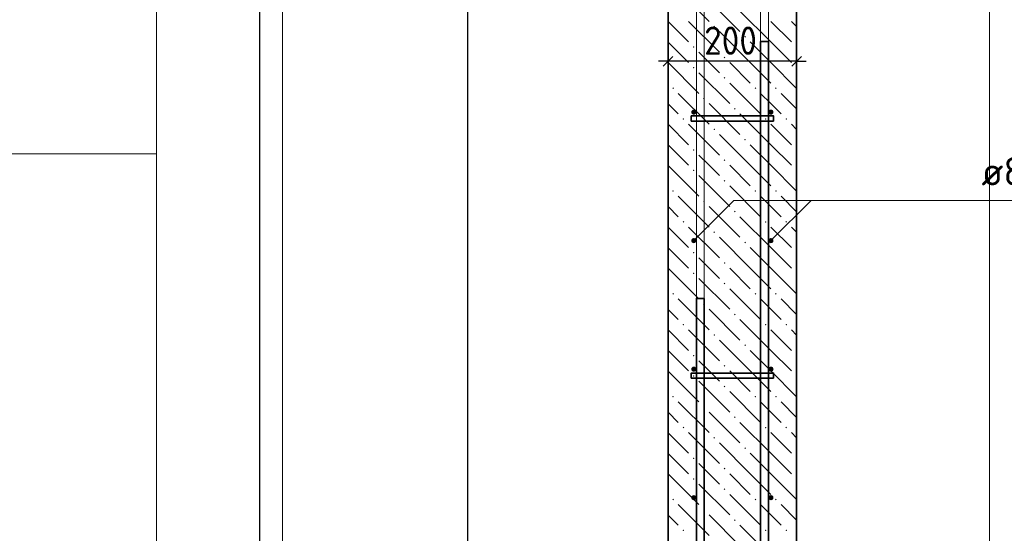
# Model space of a CAD drawing. Header units: millimetres. Extents: x 0 to 59400, y 0 to 42000.
# Tile 22 of 31: x 39335 to 46994, y 12241 to 16237. Entities that reach past the tile are written whole.
import ezdxf

# ---------------------------------------------------------------- set-up
doc = ezdxf.new("R2010")
doc.units = ezdxf.units.MM
for name, color, linetype, lineweight in [('Standard', 7, 'Continuous', 25), ('Выпуски арматуры Г-обр.', 52, 'Continuous', 25), ('ЖБ Стена верхний уровень', 7, 'Continuous', 35), ('Позиционная метка линия выноска', 7, 'Continuous', 13), ('Стена фоновая арматура У1', 7, 'Continuous', 18), ('Стена фоновая арматура Х1', 7, 'Continuous', 35), ('Стена фоновая затяжка С-обр.', 52, 'Continuous', 25)]:
    doc.layers.add(name, color=color, linetype=linetype, lineweight=lineweight)
doc.styles.add('ISOCPEUR', font='txt')

msp = doc.modelspace()

# ---------------------------------------------------------------- hatches: boundary and pattern name
at = {"layer": 'ЖБ Стена верхний уровень', "linetype": 'Continuous', "lineweight": 18, "transparency": 33554687}
for points in [[(44731.4, 16184.2), (44737.9, 16190.7), (44744.4, 16184.2), (44737.9, 16177.7)], [(44971.4, 16104.2), (44977.9, 16110.7), (44984.4, 16104.2), (44977.9, 16097.7)], [(44571.4, 16024.2), (44577.9, 16030.7), (44584.4, 16024.2), (44577.9, 16017.7)], [(45371.4, 16024.2), (45377.9, 16030.7), (45378.9, 16029.7), (45378.9, 16018.7), (45377.9, 16017.7)], [(44811.4, 15944.2), (44817.9, 15950.7), (44824.4, 15944.2), (44817.9, 15937.7)], [(44571.4, 15864.2), (44577.9, 15870.7), (44584.4, 15864.2), (44577.9, 15857.7)], [(45371.4, 15864.2), (45377.9, 15870.7), (45378.9, 15869.7), (45378.9, 15858.7), (45377.9, 15857.7)], [(44811.4, 15784.2), (44817.9, 15790.7), (44824.4, 15784.2), (44817.9, 15777.7)], [(44411.4, 15704.2), (44417.9, 15710.7), (44424.4, 15704.2), (44417.9, 15697.7)], [(45051.4, 15704.2), (45057.9, 15710.7), (45064.4, 15704.2), (45057.9, 15697.7)], [(45211.4, 15704.2), (45217.9, 15710.7), (45224.4, 15704.2), (45217.9, 15697.7)], [(44651.4, 15624.2), (44657.9, 15630.7), (44664.4, 15624.2), (44657.9, 15617.7)], [(44891.4, 15544.2), (44897.9, 15550.7), (44904.4, 15544.2), (44897.9, 15537.7)], [(44491.4, 15464.2), (44497.9, 15470.7), (44504.4, 15464.2), (44497.9, 15457.7)], [(45131.4, 15464.2), (45137.9, 15470.7), (45144.4, 15464.2), (45137.9, 15457.7)], [(45291.4, 15464.2), (45297.9, 15470.7), (45304.4, 15464.2), (45297.9, 15457.7)], [(44731.4, 15384.2), (44737.9, 15390.7), (44744.4, 15384.2), (44737.9, 15377.7)], [(44971.4, 15304.2), (44977.9, 15310.7), (44984.4, 15304.2), (44977.9, 15297.7)], [(44571.4, 15224.2), (44577.9, 15230.7), (44584.4, 15224.2), (44577.9, 15217.7)], [(45371.4, 15224.2), (45377.9, 15230.7), (45378.9, 15229.7), (45378.9, 15218.7), (45377.9, 15217.7)], [(44811.4, 15144.2), (44817.9, 15150.7), (44824.4, 15144.2), (44817.9, 15137.7)], [(44571.4, 15064.2), (44577.9, 15070.7), (44584.4, 15064.2), (44577.9, 15057.7)], [(45371.4, 15064.2), (45377.9, 15070.7), (45378.9, 15069.7), (45378.9, 15058.7), (45377.9, 15057.7)], [(44811.4, 14984.2), (44817.9, 14990.7), (44824.4, 14984.2), (44817.9, 14977.7)], [(44411.4, 14904.2), (44417.9, 14910.7), (44424.4, 14904.2), (44417.9, 14897.7)], [(45051.4, 14904.2), (45057.9, 14910.7), (45064.4, 14904.2), (45057.9, 14897.7)], [(45211.4, 14904.2), (45217.9, 14910.7), (45224.4, 14904.2), (45217.9, 14897.7)], [(44651.4, 14824.2), (44657.9, 14830.7), (44664.4, 14824.2), (44657.9, 14817.7)], [(44891.4, 14744.2), (44897.9, 14750.7), (44904.4, 14744.2), (44897.9, 14737.7)], [(44491.4, 14664.2), (44497.9, 14670.7), (44504.4, 14664.2), (44497.9, 14657.7)], [(45131.4, 14664.2), (45137.9, 14670.7), (45144.4, 14664.2), (45137.9, 14657.7)], [(45291.4, 14664.2), (45297.9, 14670.7), (45304.4, 14664.2), (45297.9, 14657.7)], [(44731.4, 14584.2), (44737.9, 14590.7), (44744.4, 14584.2), (44737.9, 14577.7)], [(44971.4, 14504.2), (44977.9, 14510.7), (44984.4, 14504.2), (44977.9, 14497.7)], [(44571.4, 14424.2), (44577.9, 14430.7), (44584.4, 14424.2), (44577.9, 14417.7)], [(45371.4, 14424.2), (45377.9, 14430.7), (45378.9, 14429.7), (45378.9, 14418.7), (45377.9, 14417.7)], [(44811.4, 14344.2), (44817.9, 14350.7), (44824.4, 14344.2), (44817.9, 14337.7)], [(44571.4, 14264.2), (44577.9, 14270.7), (44584.4, 14264.2), (44577.9, 14257.7)], [(45371.4, 14264.2), (45377.9, 14270.7), (45378.9, 14269.7), (45378.9, 14258.7), (45377.9, 14257.7)], [(44811.4, 14184.2), (44817.9, 14190.7), (44824.4, 14184.2), (44817.9, 14177.7)], [(44411.4, 14104.2), (44417.9, 14110.7), (44424.4, 14104.2), (44417.9, 14097.7)], [(45051.4, 14104.2), (45057.9, 14110.7), (45064.4, 14104.2), (45057.9, 14097.7)], [(45211.4, 14104.2), (45217.9, 14110.7), (45224.4, 14104.2), (45217.9, 14097.7)], [(44651.4, 14024.2), (44657.9, 14030.7), (44664.4, 14024.2), (44657.9, 14017.7)], [(44891.4, 13944.2), (44897.9, 13950.7), (44904.4, 13944.2), (44897.9, 13937.7)], [(44491.4, 13864.2), (44497.9, 13870.7), (44504.4, 13864.2), (44497.9, 13857.7)], [(45131.4, 13864.2), (45137.9, 13870.7), (45144.4, 13864.2), (45137.9, 13857.7)], [(45291.4, 13864.2), (45297.9, 13870.7), (45304.4, 13864.2), (45297.9, 13857.7)], [(44731.4, 13784.2), (44737.9, 13790.7), (44744.4, 13784.2), (44737.9, 13777.7)], [(44971.4, 13704.2), (44977.9, 13710.7), (44984.4, 13704.2), (44977.9, 13697.7)], [(44571.4, 13624.2), (44577.9, 13630.7), (44584.4, 13624.2), (44577.9, 13617.7)], [(45371.4, 13624.2), (45377.9, 13630.7), (45378.9, 13629.7), (45378.9, 13618.7), (45377.9, 13617.7)], [(44811.4, 13544.2), (44817.9, 13550.7), (44824.4, 13544.2), (44817.9, 13537.7)], [(44571.4, 13464.2), (44577.9, 13470.7), (44584.4, 13464.2), (44577.9, 13457.7)], [(45371.4, 13464.2), (45377.9, 13470.7), (45378.9, 13469.7), (45378.9, 13458.7), (45377.9, 13457.7)], [(44811.4, 13384.2), (44817.9, 13390.7), (44824.4, 13384.2), (44817.9, 13377.7)], [(44411.4, 13304.2), (44417.9, 13310.7), (44424.4, 13304.2), (44417.9, 13297.7)], [(45051.4, 13304.2), (45057.9, 13310.7), (45064.4, 13304.2), (45057.9, 13297.7)], [(45211.4, 13304.2), (45217.9, 13310.7), (45224.4, 13304.2), (45217.9, 13297.7)], [(44651.4, 13224.2), (44657.9, 13230.7), (44664.4, 13224.2), (44657.9, 13217.7)], [(44891.4, 13144.2), (44897.9, 13150.7), (44904.4, 13144.2), (44897.9, 13137.7)], [(44491.4, 13064.2), (44497.9, 13070.7), (44504.4, 13064.2), (44497.9, 13057.7)], [(45131.4, 13064.2), (45137.9, 13070.7), (45144.4, 13064.2), (45137.9, 13057.7)], [(45291.4, 13064.2), (45297.9, 13070.7), (45304.4, 13064.2), (45297.9, 13057.7)], [(44731.4, 12984.2), (44737.9, 12990.7), (44744.4, 12984.2), (44737.9, 12977.7)], [(44971.4, 12904.2), (44977.9, 12910.7), (44984.4, 12904.2), (44977.9, 12897.7)], [(44571.4, 12824.2), (44577.9, 12830.7), (44584.4, 12824.2), (44577.9, 12817.7)], [(45371.4, 12824.2), (45377.9, 12830.7), (45378.9, 12829.7), (45378.9, 12818.7), (45377.9, 12817.7)], [(44811.4, 12744.2), (44817.9, 12750.7), (44824.4, 12744.2), (44817.9, 12737.7)], [(44571.4, 12664.2), (44577.9, 12670.7), (44584.4, 12664.2), (44577.9, 12657.7)], [(45371.4, 12664.2), (45377.9, 12670.7), (45378.9, 12669.7), (45378.9, 12658.7), (45377.9, 12657.7)], [(44811.4, 12584.2), (44817.9, 12590.7), (44824.4, 12584.2), (44817.9, 12577.7)], [(44411.4, 12504.2), (44417.9, 12510.7), (44424.4, 12504.2), (44417.9, 12497.7)], [(45051.4, 12504.2), (45057.9, 12510.7), (45064.4, 12504.2), (45057.9, 12497.7)], [(45211.4, 12504.2), (45217.9, 12510.7), (45224.4, 12504.2), (45217.9, 12497.7)], [(44651.4, 12424.2), (44657.9, 12430.7), (44664.4, 12424.2), (44657.9, 12417.7)], [(44891.4, 12344.2), (44897.9, 12350.7), (44904.4, 12344.2), (44897.9, 12337.7)], [(44491.4, 12264.2), (44497.9, 12270.7), (44504.4, 12264.2), (44497.9, 12257.7)], [(45131.4, 12264.2), (45137.9, 12270.7), (45144.4, 12264.2), (45137.9, 12257.7)], [(45291.4, 12264.2), (45297.9, 12270.7), (45304.4, 12264.2), (45297.9, 12257.7)]]:
    msp.add_hatch(color=7, dxfattribs=at).paths.add_polyline_path(points, flags=16)
at = {"layer": 'Стена фоновая арматура У1', "linetype": 'Continuous', "lineweight": 13, "transparency": 33554687}
for points in [[(44598.9, 15518.2), (44597.4, 15525.9), (44593.1, 15532.4), (44586.6, 15536.7), (44578.9, 15538.2), (44571.3, 15536.7), (44564.8, 15532.4), (44560.5, 15525.9), (44558.9, 15518.2), (44560.5, 15510.6), (44564.8, 15504.1), (44571.3, 15499.8), (44578.9, 15498.2), (44586.6, 15499.8), (44593.1, 15504.1), (44597.4, 15510.6)], [(45198.9, 15518.2), (45197.4, 15525.9), (45193.1, 15532.4), (45186.6, 15536.7), (45178.9, 15538.2), (45171.3, 15536.7), (45164.8, 15532.4), (45160.4, 15525.9), (45158.9, 15518.2), (45160.4, 15510.6), (45164.8, 15504.1), (45171.3, 15499.8), (45178.9, 15498.2), (45186.6, 15499.8), (45193.1, 15504.1), (45197.4, 15510.6)], [(44598.9, 14518.2), (44597.4, 14525.9), (44593.1, 14532.4), (44586.6, 14536.7), (44578.9, 14538.2), (44571.3, 14536.7), (44564.8, 14532.4), (44560.5, 14525.9), (44558.9, 14518.2), (44560.5, 14510.6), (44564.8, 14504.1), (44571.3, 14499.8), (44578.9, 14498.2), (44586.6, 14499.8), (44593.1, 14504.1), (44597.4, 14510.6)], [(45198.9, 14518.2), (45197.4, 14525.9), (45193.1, 14532.4), (45186.6, 14536.7), (45178.9, 14538.2), (45171.3, 14536.7), (45164.8, 14532.4), (45160.4, 14525.9), (45158.9, 14518.2), (45160.4, 14510.6), (45164.8, 14504.1), (45171.3, 14499.8), (45178.9, 14498.2), (45186.6, 14499.8), (45193.1, 14504.1), (45197.4, 14510.6)], [(44598.9, 13518.2), (44597.4, 13525.9), (44593.1, 13532.4), (44586.6, 13536.7), (44578.9, 13538.2), (44571.3, 13536.7), (44564.8, 13532.4), (44560.5, 13525.9), (44558.9, 13518.2), (44560.5, 13510.6), (44564.8, 13504.1), (44571.3, 13499.8), (44578.9, 13498.2), (44586.6, 13499.8), (44593.1, 13504.1), (44597.4, 13510.6)], [(45198.9, 13518.2), (45197.4, 13525.9), (45193.1, 13532.4), (45186.6, 13536.7), (45178.9, 13538.2), (45171.3, 13536.7), (45164.8, 13532.4), (45160.4, 13525.9), (45158.9, 13518.2), (45160.4, 13510.6), (45164.8, 13504.1), (45171.3, 13499.8), (45178.9, 13498.2), (45186.6, 13499.8), (45193.1, 13504.1), (45197.4, 13510.6)], [(44598.9, 12518.2), (44597.4, 12525.9), (44593.1, 12532.4), (44586.6, 12536.7), (44578.9, 12538.2), (44571.3, 12536.7), (44564.8, 12532.4), (44560.5, 12525.9), (44558.9, 12518.2), (44560.5, 12510.6), (44564.8, 12504.1), (44571.3, 12499.8), (44578.9, 12498.2), (44586.6, 12499.8), (44593.1, 12504.1), (44597.4, 12510.6)], [(45198.9, 12518.2), (45197.4, 12525.9), (45193.1, 12532.4), (45186.6, 12536.7), (45178.9, 12538.2), (45171.3, 12536.7), (45164.8, 12532.4), (45160.4, 12525.9), (45158.9, 12518.2), (45160.4, 12510.6), (45164.8, 12504.1), (45171.3, 12499.8), (45178.9, 12498.2), (45186.6, 12499.8), (45193.1, 12504.1), (45197.4, 12510.6)]]:
    msp.add_hatch(color=7, dxfattribs=at).paths.add_polyline_path(points)

# ---------------------------------------------------------------- linework, layer by layer
at = {"layer": 'Standard', "color": 7, "linetype": 'Continuous', "lineweight": -3, "transparency": 33554687}
for p, q in [((41201.8, 23568.2), (41201.8, 11068.2)), ((42820.8, 11518.2), (42820.8, 22518.2)), ((44378.9, 15914.2), (44378.9, 16039.2)), ((45378.9, 15914.2), (45378.9, 16039.2)), ((44378.9, 15914.2), (44303.9, 15914.2)), ((44378.9, 15914.2), (44378.9, 15789.2)), ((44378.9, 15914.2), (44378.9, 15914.2)), ((45378.9, 15914.2), (44378.9, 15914.2)), ((45378.9, 15914.2), (45378.9, 15789.2)), ((45378.9, 15914.2), (45378.9, 15914.2)), ((45378.9, 15914.2), (45453.9, 15914.2))]:
    msp.add_line(p, q, dxfattribs=at)
at = {"layer": 'Standard', "color": 7, "linetype": 'Continuous', "lineweight": 25, "transparency": 33554687}
for p, q in [((44416.4, 15951.7), (44341.4, 15876.7)), ((45416.4, 15951.7), (45341.4, 15876.7))]:
    msp.add_line(p, q, dxfattribs=at)
at = {"layer": 'Standard', "color": 254, "linetype": 'Continuous', "lineweight": 13, "true_color": 0xc4c4ff, "transparency": 33554687}
msp.add_lwpolyline([(41378.9, 8126.7), (46878.9, 8126.7), (46878.9, 27268.2), (41378.9, 27268.2), (41378.9, 8126.7)], dxfattribs=at)
at = {"layer": 'Standard', "color": 7, "linetype": 'Continuous', "lineweight": 13, "transparency": 33554687}
msp.add_lwpolyline([(23528.6, 500), (40400, 500), (40400, 16874.4), (23528.6, 16874.4), (23528.6, 500)], dxfattribs=at)
at = {"layer": 'Standard', "color": 254, "linetype": 'Continuous', "lineweight": 18, "true_color": 0xc4c4ff, "transparency": 33554687}
msp.add_lwpolyline([(40400, 15193.1), (29761.1, 15193.1), (29761.1, 4429.6)], dxfattribs=at)
at = {"layer": 'Выпуски арматуры Г-обр.', "color": 7, "linetype": 'Continuous', "lineweight": 35, "transparency": 33554687}
for points in [[(45158.9, 16068.2), (45158.9, 9618.2), (45162.9, 9590), (45172.3, 9561.5), (45186.9, 9535.3), (45204.7, 9514), (45226, 9496.2), (45252.2, 9481.6), (45280.7, 9472.2), (45308.9, 9468.2), (46058.9, 9468.2), (46058.9, 9408.2), (45304.7, 9408.2), (45267.1, 9413.5), (45227.9, 9426.4), (45191.8, 9446.6), (45162.1, 9471.4), (45137.3, 9501.1), (45117.1, 9537.2), (45104.2, 9576.4), (45098.9, 9614.1), (45098.9, 16068.2), (45158.9, 16068.2)], [(44658.9, 14068.2), (44658.9, 9614.1), (44653.7, 9576.4), (44640.8, 9537.2), (44620.6, 9501.1), (44595.8, 9471.4), (44566, 9446.6), (44530, 9426.4), (44490.8, 9413.5), (44453.1, 9408.2), (43698.9, 9408.2), (43698.9, 9468.2), (44449, 9468.2), (44477.1, 9472.2), (44505.7, 9481.6), (44531.9, 9496.2), (44553.1, 9514), (44570.9, 9535.3), (44585.6, 9561.5), (44595, 9590), (44598.9, 9618.2), (44598.9, 14068.2), (44658.9, 14068.2)]]:
    msp.add_lwpolyline(points, dxfattribs=at)
at = {"layer": 'ЖБ Стена верхний уровень', "color": 7, "linetype": 'Continuous', "lineweight": 35, "transparency": 33554687}
for p, q in [((44378.9, 23568.2), (44378.9, 11068.2)), ((45378.9, 11068.2), (45378.9, 23568.2))]:
    msp.add_line(p, q, dxfattribs=at)
at = {"layer": 'ЖБ Стена верхний уровень', "color": 9, "linetype": 'Continuous', "lineweight": 18, "true_color": 0xc7c7c7, "transparency": 33554687}
for p, q in [((44457.9, 16464.2), (44697.9, 16224.2)), ((44697.9, 16384.2), (44937.9, 16144.2)), ((45177.9, 16064.2), (44937.9, 16304.2)), ((44378.9, 16223.2), (44537.9, 16064.2)), ((44537.9, 16224.2), (44777.9, 15984.2)), ((45177.9, 16224.2), (45337.9, 16064.2)), ((45337.9, 16224.2), (45378.9, 16183.2)), ((45017.9, 15904.2), (44777.9, 16144.2)), ((44378.9, 16063.2), (44537.9, 15904.2)), ((45017.9, 16064.2), (45177.9, 15904.2)), ((45177.9, 16064.2), (45337.9, 15904.2)), ((44697.9, 15904.2), (44617.9, 15984.2)), ((44378.9, 15903.2), (44617.9, 15664.2)), ((44777.9, 15824.2), (44697.9, 15904.2)), ((44857.9, 15904.2), (45017.9, 15744.2)), ((45017.9, 15904.2), (45177.9, 15744.2)), ((45177.9, 15904.2), (45378.9, 15703.2)), ((44617.9, 15824.2), (44857.9, 15584.2)), ((44857.9, 15744.2), (45097.9, 15504.2)), ((44457.9, 15664.2), (44697.9, 15424.2)), ((45177.9, 15584.2), (45097.9, 15664.2)), ((45257.9, 15664.2), (45378.9, 15543.2)), ((44457.9, 15504.2), (44378.9, 15583.2)), ((44697.9, 15584.2), (44937.9, 15344.2)), ((45257.9, 15504.2), (45177.9, 15584.2)), ((45177.9, 15264.2), (44937.9, 15504.2)), ((44378.9, 15423.2), (44537.9, 15264.2)), ((44537.9, 15424.2), (44777.9, 15184.2)), ((45177.9, 15424.2), (45337.9, 15264.2)), ((45337.9, 15424.2), (45378.9, 15383.2)), ((45017.9, 15104.2), (44777.9, 15344.2)), ((44378.9, 15263.2), (44537.9, 15104.2)), ((45017.9, 15264.2), (45177.9, 15104.2)), ((45177.9, 15264.2), (45337.9, 15104.2)), ((44697.9, 15104.2), (44617.9, 15184.2)), ((44378.9, 15103.2), (44617.9, 14864.2)), ((44777.9, 15024.2), (44697.9, 15104.2)), ((44857.9, 15104.2), (45017.9, 14944.2)), ((45017.9, 15104.2), (45177.9, 14944.2)), ((45177.9, 15104.2), (45378.9, 14903.2)), ((44617.9, 15024.2), (44857.9, 14784.2)), ((44857.9, 14944.2), (45097.9, 14704.2)), ((44457.9, 14864.2), (44697.9, 14624.2)), ((45177.9, 14784.2), (45097.9, 14864.2)), ((45257.9, 14864.2), (45378.9, 14743.2)), ((44457.9, 14704.2), (44378.9, 14783.2)), ((44697.9, 14784.2), (44937.9, 14544.2)), ((45257.9, 14704.2), (45177.9, 14784.2)), ((45177.9, 14464.2), (44937.9, 14704.2)), ((44378.9, 14623.2), (44537.9, 14464.2)), ((44537.9, 14624.2), (44777.9, 14384.2)), ((45177.9, 14624.2), (45337.9, 14464.2)), ((45337.9, 14624.2), (45378.9, 14583.2)), ((45017.9, 14304.2), (44777.9, 14544.2)), ((44378.9, 14463.2), (44537.9, 14304.2)), ((45017.9, 14464.2), (45177.9, 14304.2)), ((45177.9, 14464.2), (45337.9, 14304.2)), ((44697.9, 14304.2), (44617.9, 14384.2)), ((44378.9, 14303.2), (44617.9, 14064.2)), ((44777.9, 14224.2), (44697.9, 14304.2)), ((44857.9, 14304.2), (45017.9, 14144.2)), ((45017.9, 14304.2), (45177.9, 14144.2)), ((45177.9, 14304.2), (45378.9, 14103.2)), ((44617.9, 14224.2), (44857.9, 13984.2)), ((44857.9, 14144.2), (45097.9, 13904.2)), ((44457.9, 14064.2), (44697.9, 13824.2)), ((45177.9, 13984.2), (45097.9, 14064.2)), ((45257.9, 14064.2), (45378.9, 13943.2)), ((44457.9, 13904.2), (44378.9, 13983.2)), ((44697.9, 13984.2), (44937.9, 13744.2)), ((45257.9, 13904.2), (45177.9, 13984.2)), ((45177.9, 13664.2), (44937.9, 13904.2)), ((44378.9, 13823.2), (44537.9, 13664.2)), ((44537.9, 13824.2), (44777.9, 13584.2)), ((45177.9, 13824.2), (45337.9, 13664.2)), ((45337.9, 13824.2), (45378.9, 13783.2)), ((45017.9, 13504.2), (44777.9, 13744.2)), ((44378.9, 13663.2), (44537.9, 13504.2)), ((45017.9, 13664.2), (45177.9, 13504.2)), ((45177.9, 13664.2), (45337.9, 13504.2)), ((44697.9, 13504.2), (44617.9, 13584.2)), ((44378.9, 13503.2), (44617.9, 13264.2)), ((44777.9, 13424.2), (44697.9, 13504.2)), ((44857.9, 13504.2), (45017.9, 13344.2)), ((45017.9, 13504.2), (45177.9, 13344.2)), ((45177.9, 13504.2), (45378.9, 13303.2)), ((44617.9, 13424.2), (44857.9, 13184.2)), ((44857.9, 13344.2), (45097.9, 13104.2)), ((44457.9, 13264.2), (44697.9, 13024.2)), ((45177.9, 13184.2), (45097.9, 13264.2)), ((45257.9, 13264.2), (45378.9, 13143.2)), ((44457.9, 13104.2), (44378.9, 13183.2)), ((44697.9, 13184.2), (44937.9, 12944.2)), ((45257.9, 13104.2), (45177.9, 13184.2)), ((45177.9, 12864.2), (44937.9, 13104.2)), ((44378.9, 13023.2), (44537.9, 12864.2)), ((44537.9, 13024.2), (44777.9, 12784.2)), ((45177.9, 13024.2), (45337.9, 12864.2)), ((45337.9, 13024.2), (45378.9, 12983.2)), ((45017.9, 12704.2), (44777.9, 12944.2)), ((44378.9, 12863.2), (44537.9, 12704.2)), ((45017.9, 12864.2), (45177.9, 12704.2)), ((45177.9, 12864.2), (45337.9, 12704.2)), ((44697.9, 12704.2), (44617.9, 12784.2)), ((44378.9, 12703.2), (44617.9, 12464.2)), ((44777.9, 12624.2), (44697.9, 12704.2)), ((44857.9, 12704.2), (45017.9, 12544.2)), ((45017.9, 12704.2), (45177.9, 12544.2)), ((45177.9, 12704.2), (45378.9, 12503.2)), ((44617.9, 12624.2), (44857.9, 12384.2)), ((44857.9, 12544.2), (45097.9, 12304.2)), ((44457.9, 12464.2), (44697.9, 12224.2)), ((45177.9, 12384.2), (45097.9, 12464.2)), ((45257.9, 12464.2), (45378.9, 12343.2)), ((44457.9, 12304.2), (44378.9, 12383.2)), ((44697.9, 12384.2), (44937.9, 12144.2)), ((45257.9, 12304.2), (45177.9, 12384.2)), ((45177.9, 12064.2), (44937.9, 12304.2))]:
    msp.add_line(p, q, dxfattribs=at)
at = {"layer": 'Позиционная метка линия выноска', "color": 7, "linetype": 'Continuous', "lineweight": 13, "transparency": 33554687}
for points in [[(48344.8, 14830.4), (44891.1, 14830.4), (44578.9, 14518.2)], [(47694.8, 14830.4), (45491.1, 14830.4), (45178.9, 14518.2)]]:
    msp.add_lwpolyline(points, dxfattribs=at)
at = {"layer": 'Стена фоновая арматура Х1', "color": 7, "linetype": 'Continuous', "lineweight": 18, "transparency": 33554687}
for points in [[(45098.9, 11068.2), (45098.9, 25249), (45095.2, 25276.1), (45086.1, 25303.6), (45072, 25328.8), (45054.9, 25349.2), (45034.4, 25366.3), (45009.3, 25380.4), (44981.8, 25389.5), (44954.7, 25393.2), (42598.9, 25393.2), (42598.9, 25453.2), (44958.8, 25453.2), (44995.4, 25448.2), (45033.6, 25435.6), (45068.6, 25415.9), (45097.5, 25391.8), (45121.6, 25362.9), (45141.3, 25327.9), (45153.8, 25289.8), (45158.9, 25253.2), (45158.9, 11068.2), (45098.9, 11068.2)], [(44598.9, 11068.2), (44598.9, 25149), (44595.2, 25176.1), (44586.1, 25203.6), (44572, 25228.8), (44554.9, 25249.2), (44534.4, 25266.3), (44509.3, 25280.4), (44481.8, 25289.5), (44454.7, 25293.2), (41998.9, 25293.2), (41998.9, 25353.2), (44458.8, 25353.2), (44495.4, 25348.2), (44533.6, 25335.6), (44568.6, 25315.9), (44597.5, 25291.8), (44621.6, 25262.9), (44641.3, 25227.9), (44653.8, 25189.8), (44658.9, 25153.2), (44658.9, 11068.2), (44598.9, 11068.2)]]:
    msp.add_lwpolyline(points, dxfattribs=at)
at = {"layer": 'Стена фоновая затяжка С-обр.', "color": 7, "linetype": 'Continuous', "lineweight": 35, "transparency": 33554687}
for points in [[(45198.9, 15448.2), (44558.9, 15448.2), (44558.9, 15488.2), (45198.9, 15488.2), (45198.9, 15448.2)], [(45198.9, 13448.2), (44558.9, 13448.2), (44558.9, 13488.2), (45198.9, 13488.2), (45198.9, 13448.2)]]:
    msp.add_lwpolyline(points, dxfattribs=at)

# ---------------------------------------------------------------- texts
at = {"layer": 'Standard', "color": 7, "linetype": 'Continuous', "lineweight": 25, "transparency": 33554687, "insert": (44658.9, 15964.2), "char_height": 220, "width": 561.988, "attachment_point": 7, "style": 'ISOCPEUR'}
msp.add_mtext('\\W0.91;200', dxfattribs=at)
at = {"layer": 'Стена фоновая арматура У1', "color": 7, "linetype": 'Continuous', "lineweight": 13, "transparency": 33554687, "insert": (46816.8, 14947.7), "char_height": 220, "width": 1491.878, "attachment_point": 7, "style": 'ISOCPEUR'}
msp.add_mtext('\\W0.97;ø8 L=п.м. ', dxfattribs=at)

doc.saveas('drawing.dxf')
